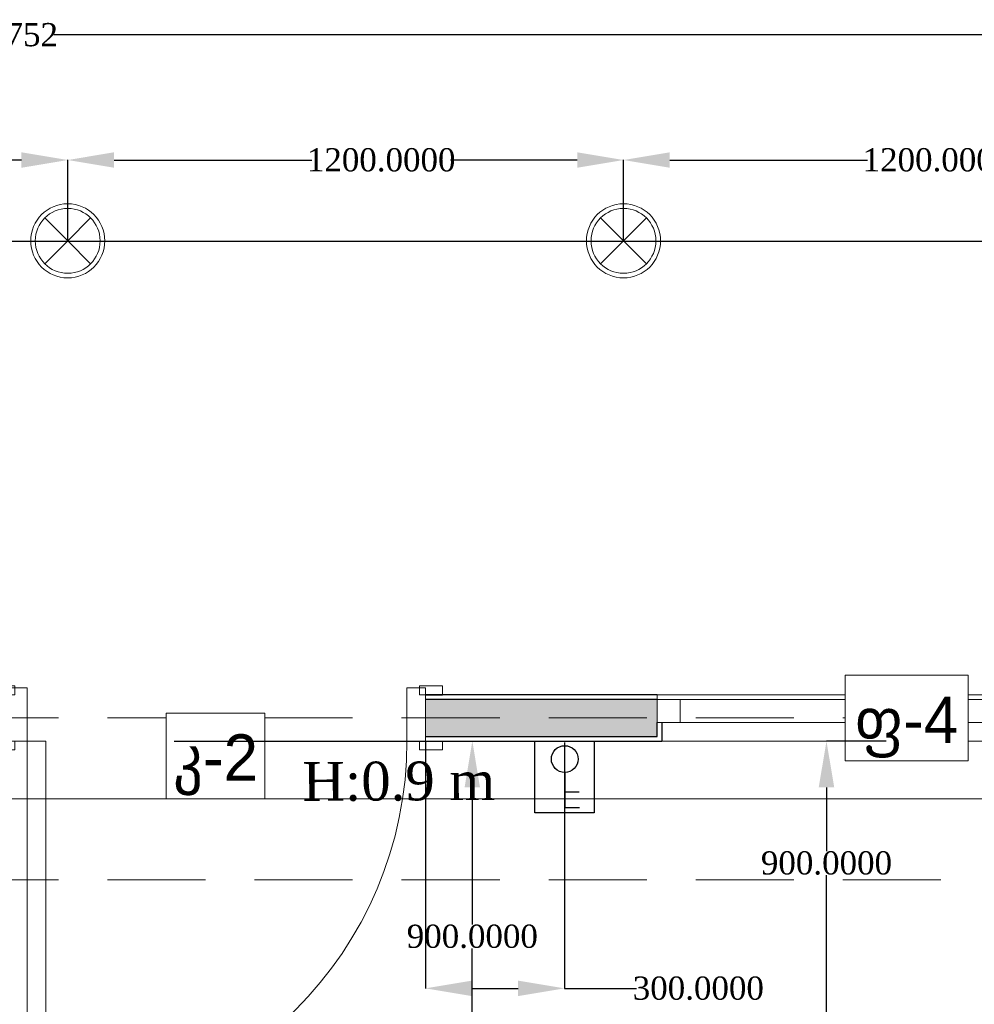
# Model space of a CAD drawing. Header units: millimetres. Extents: x 0 to 88385, y 0 to 41127.
# Tile 124 of 244: x 70392 to 72453, y 20220 to 22345. Entities that reach past the tile are written whole.
import ezdxf
from ezdxf.enums import TextEntityAlignment as Align

# ---------------------------------------------------------------- set-up
doc = ezdxf.new("R2010")
doc.units = ezdxf.units.MM
doc.header["$MEASUREMENT"] = 0
doc.set_wipeout_variables(frame=1)
doc.linetypes.add('Dot & Dashed', pattern=[670.277762, 317.5, -176.388889, 0, -176.388874])
doc.linetypes.add('Hidden', pattern=[317.5, 211.666667, -105.833333])
for name, color, linetype in [('- ავარიული განათება', 7, 'Continuous'), ('- განათება', 7, 'Continuous'), ('- საშტეფცელო როზეტები', 7, 'Continuous'), ('New_Structural - Bearing', 7, 'Continuous'), ('Structural - Bearing', 7, 'Continuous'), ('Structural - Grid', 7, 'Continuous')]:
    doc.layers.add(name, color=color, linetype=linetype)
for name, color, linetype, lineweight in [('New_Annotation - Text_Pen_No__20', 1, 'Continuous', 0), ('New_Archicad Doors_Pen_No__1', 7, 'Continuous', 13), ('New_Archicad Windows_Pen_No__1', 7, 'Continuous', 13), ('New_Structural - Bearing_Pen_No__1', 7, 'Continuous', 13)]:
    doc.layers.add(name, color=color, linetype=linetype, lineweight=lineweight)
for name, color, linetype, lineweight, true_color in [('New_Interior - Lamp_Pen_No__77', 7, 'Continuous', 20, 0xffeb28), ('New_Structural - Bearing_Pen_No__5', 7, 'Continuous', 25, 0x40a5ff), ('New_Structural - Bearing_Pen_No__57', 7, 'Continuous', 25, 0xdcd214), ('Structural - Bearing_Pen_No__81', 7, 'Continuous', 20, 0x6a6a6a), ('Structural - Grid_Pen_No__81', 7, 'Continuous', 20, 0x6a6a6a)]:
    doc.layers.add(name, color=color, linetype=linetype, lineweight=lineweight, true_color=true_color)
doc.styles.add('GENERATED_STYLE_2', font='txt')
doc.styles.get("Standard").update_dxf_attribs({"font": 'sylfaen.ttf'})
doc.dimstyles.get("Standard").update_dxf_attribs({"dimtxt": 0.18, "dimasz": 0.18, "dimexe": 0.18, "dimexo": 0.0625, "dimgap": 0.09, "dimtad": 0, "dimtih": 1, "dimtoh": 1, "dimdec": 4, "dimzin": 0, "dimdsep": 46, "dimtxsty": 'Standard', "dimcen": 0.09, "dimadec": 0, "dimazin": 0, "dimtfac": 1, "dimtdec": 4, "dimtofl": 0, "dimtmove": 0, "dimatfit": 3, "dimfxl": 1, "dimtolj": 1, "dimtzin": 0, "dimarcsym": 0})

# ---------------------------------------------------------------- blocks, each defined once
blk = doc.blocks.new('Window_2')
at = {"layer": 'New_Archicad Windows_Pen_No__1', "color": 7, "linetype": 'Continuous', "lineweight": 13}
for p, q in [((-500, 10), (500, 10)), ((-500, 10), (-500, 0)), ((-500, 0), (-450, 0)), ((-500, 0), (-500, -50)), ((-500, 0), (-500, -50)), ((-450, 0), (-450, -50)), ((-450, 0), (450, 0)), ((450, -50), (450, 0)), ((450, 0), (500, 0)), ((500, 10), (500, 0)), ((500, 0), (500, -50)), ((500, 0), (500, -50)), ((-450, -50), (-500, -50)), ((-490, -50), (-490, -90)), ((450, -50), (-450, -50)), ((500, -50), (450, -50)), ((490, -50), (490, -90)), ((-500, -90), (-490, -90)), ((-490, -90), (490, -90)), ((500, -90), (490, -90))]:
    blk.add_line(p, q, dxfattribs=at)
blk = doc.blocks.new('Door_3')
at = {"layer": 'New_Archicad Doors_Pen_No__1', "color": 7, "linetype": 'Continuous', "lineweight": 13}
for p, q in [((370, 0), (370, 820)), ((370, 820), (410, 820)), ((410, 820), (410, 0)), ((-487, 0), (-487, 19)), ((-487, 19), (-437, 19)), ((-437, 0), (-487, 0)), ((-450, 0), (-487, 0)), ((-450, 0), (-487, 0)), ((-410, 0), (-450, 0)), ((-450, 0), (-450, -115)), ((-450, 0), (-450, -10)), ((-450, 0), (-450, -10)), ((-437, 19), (-437, 0)), ((-410, -115), (-410, 0)), ((410, 0), (370, 0)), ((450, 0), (410, 0)), ((410, 0), (410, -115)), ((437, 19), (487, 19)), ((437, 0), (437, 19)), ((487, 0), (437, 0)), ((450, -115), (450, 0)), ((450, 0), (450, -10)), ((450, 0), (450, -10)), ((450, 0), (487, 0)), ((450, 0), (487, 0)), ((487, 19), (487, 0)), ((-450, -10), (-450, -90)), ((-450, -10), (-450, -90)), ((450, -10), (450, -90)), ((450, -10), (450, -90)), ((-487, -119), (-487, -100)), ((-487, -100), (-437, -100)), ((-450, -100), (-487, -100)), ((-450, -100), (-487, -100)), ((-450, -90), (-450, -100)), ((-450, -90), (-450, -100)), ((-437, -100), (-437, -119)), ((437, -100), (487, -100)), ((437, -119), (437, -100)), ((450, -90), (450, -100)), ((450, -90), (450, -100)), ((450, -100), (487, -100)), ((450, -100), (487, -100)), ((487, -100), (487, -119)), ((-437, -119), (-487, -119)), ((-450, -115), (-410, -115)), ((410, -115), (450, -115)), ((487, -119), (437, -119))]:
    blk.add_line(p, q, dxfattribs=at)
blk.add_arc((410, 0), 820, 90, 180, dxfattribs=at)
blk = doc.blocks.new('Wall_46', base_point=(2382.1, 20888))
at = {"layer": 'New_Structural - Bearing_Pen_No__57', "linetype": 'Continuous', "lineweight": 25, "true_color": 0xdcd214}
blk.add_hatch(color=52, dxfattribs=at).paths.add_polyline_path([(-12972.3, 20798), (-12472.3, 20798), (-12472.3, 20828), (-12472.3, 20878), (-12972.3, 20878)])
at = {"layer": 'New_Structural - Bearing_Pen_No__1', "color": 7, "linetype": 'Continuous', "lineweight": 13}
for p, q in [((-12972.3, 20878), (-12972.3, 20888)), ((-12972.3, 20798), (-12972.3, 20878)), ((-12472.3, 20888), (-12472.3, 20878)), ((-12472.3, 20878), (-12472.3, 20828)), ((-12472.3, 20828), (-12462.3, 20828)), ((-12972.3, 20788), (-12972.3, 20798))]:
    blk.add_line(p, q, dxfattribs=at)
at = {"layer": 'New_Structural - Bearing_Pen_No__5', "color": 161, "linetype": 'Continuous', "lineweight": 25, "true_color": 0x40a5ff}
for p, q in [((-12972.3, 20888), (-12935.3, 20888)), ((-12472.3, 20878), (-12972.3, 20878)), ((-12472.3, 20798), (-12472.3, 20828)), ((-12462.3, 20828), (-12462.3, 20788)), ((-12972.3, 20798), (-12472.3, 20798)), ((-12972.3, 20788), (-12935.3, 20788)), ((-12472.3, 20788), (-12462.3, 20788))]:
    blk.add_line(p, q, dxfattribs=at)
at = {"layer": 'New_Structural - Bearing_Pen_No__5', "color": 161, "linetype": 'Continuous', "lineweight": 25, "true_color": 0x40a5ff, "flags": 128}
for points in [[(-12472.3, 20888), (-12972.3, 20888)], [(-12972.3, 20788), (-12472.3, 20788)]]:
    blk.add_lwpolyline(points, dxfattribs=at)
at = {"layer": 'New_Archicad Doors_Pen_No__1', "color": 7, "linetype": 'Continuous', "lineweight": 13, "zscale": 1000, "rotation": 180}
blk.add_blockref('Door_3', (-13422.3, 20788), dxfattribs=at)
at = {"layer": 'New_Archicad Windows_Pen_No__1', "color": 7, "linetype": 'Continuous', "lineweight": 13, "zscale": 1000}
blk.add_blockref('Window_2', (-11972.3, 20878), dxfattribs=at)
blk = doc.blocks.new('Standard grid marker')
at = {"layer": 'Structural - Grid_Pen_No__81', "color": 251, "linetype": 'Continuous', "lineweight": 20, "true_color": 0x6a6a6a}
blk.add_line((1000, 0), (51328.1, 0), dxfattribs=at)
at = {"layer": 'Structural - Grid_Pen_No__81', "color": 251, "lineweight": 20, "true_color": 0x6a6a6a, "style": 'GENERATED_STYLE_2'}
for tag, p in [('AC_MarkerText_1_0', (-100, -144)), ('AC_MarkerText_1_1', (52428.1, -144))]:
    blk.add_attdef(tag, text='', height=100, rotation=180, dxfattribs=at).set_placement(p, align=Align.TOP_CENTER)
blk = doc.blocks.new('Beam_11', base_point=(-47008.8, 20663))
at = {"layer": 'Structural - Bearing_Pen_No__81', "color": 251, "linetype": 'Hidden', "lineweight": 20, "true_color": 0x6a6a6a}
for p, q in [((-16833.8, 20838), (-11183.8, 20838)), ((-16833.8, 20488), (-11183.8, 20488))]:
    blk.add_line(p, q, dxfattribs=at)
at = {"layer": 'Structural - Bearing_Pen_No__81', "color": 251, "linetype": 'Dot & Dashed', "lineweight": 20, "true_color": 0x6a6a6a}
blk.add_line((-47008.8, 20663), (991.2, 20663), dxfattribs=at)
blk = doc.blocks.new('Recessed Spot')
at = {"layer": 'New_Interior - Lamp_Pen_No__77', "color": 2, "linetype": 'Continuous', "lineweight": 20, "true_color": 0xffeb28}
for q in [(-49.5, 49.5), (49.5, 49.5), (-49.5, -49.5), (49.5, -49.5)]:
    blk.add_line((0, 0), q, dxfattribs=at)
at = {"layer": 'New_Interior - Lamp_Pen_No__77', "color": 2, "linetype": 'Continuous', "lineweight": 20, "true_color": 0xffeb28, "flags": 128}
blk.add_lwpolyline([(80, 0, 1), (-80, 0, 1)], format="xyb", close=True, dxfattribs=at)
at = {"layer": 'New_Interior - Lamp_Pen_No__77', "color": 2, "linetype": 'Continuous', "lineweight": 20, "true_color": 0xffeb28}
blk.add_circle((0, 0), 70, dxfattribs=at)
blk = doc.blocks.new('ორკლავიშა ჩამრთველლი იპ 22')
at = {"layer": '- განათება', "color": 6}
for points in [[(0.3, 352.8), (-106, 352.8)], [(0, 97.5), (0.3, 352.8)], [(0.1, 237.8), (-105.7, 237.8)]]:
    blk.add_lwpolyline(points, dxfattribs=at)
blk.add_circle((0, 0), 97.5, dxfattribs=at)
blk = doc.blocks.new('1 იანი ჩარჩო')
at = {"layer": '- განათება', "color": 5}
blk.add_lwpolyline([(-9864.2, 15374.2), (-9735.9, 15374.2), (-9735.9, 15219.2), (-9864.2, 15219.2)], close=True, dxfattribs=at)
blk = doc.blocks.new('*D605')
at = {"layer": '- საშტეფცელო როზეტები', "color": 0, "lineweight": -2, "transparency": 16777216}
for p, q in [((71268, 20787.9), (71268, 20253.8)), ((71568, 20784.9), (71568, 20253.8)), ((71368, 20254), (71468, 20254)), ((71568, 20254), (71723.6, 20254))]:
    blk.add_line(p, q, dxfattribs=at)
at = {"layer": '- საშტეფცელო როზეტები', "color": 0, "transparency": 16777216}
for points in [[(71368, 20270.7), (71368, 20237.3), (71268, 20254)], [(71468, 20270.7), (71468, 20237.3), (71568, 20254)]]:
    blk.add_solid(points, dxfattribs=at)
at = {"layer": 'Defpoints', "color": 0, "transparency": 16777216}
for p in [(71268, 20788), (71568, 20785), (71268, 20254)]:
    blk.add_point(p, dxfattribs=at)
at = {"layer": '- საშტეფცელო როზეტები', "color": 0, "transparency": 16777216, "insert": (71857.1, 20254), "char_height": 50, "attachment_point": 5}
blk.add_mtext('\\A1;{\\fSylfaen|b0|i0|c0|p18;300.0000}', dxfattribs=at)
blk = doc.blocks.new('*D959')
at = {"layer": '- განათება', "color": 0, "lineweight": -2, "transparency": 16777216}
for p, q in [((70725.4, 20788), (71369.3, 20788)), ((71369.1, 20688), (71369.1, 20391.7)), ((71369.1, 19988), (71369.1, 20340.3)), ((71072.9, 19888), (71369.3, 19888))]:
    blk.add_line(p, q, dxfattribs=at)
at = {"layer": '- განათება', "color": 0, "transparency": 16777216}
for points in [[(71352.4, 20688), (71385.7, 20688), (71369.1, 20788)], [(71352.4, 19988), (71385.7, 19988), (71369.1, 19888)]]:
    blk.add_solid(points, dxfattribs=at)
at = {"layer": 'Defpoints', "color": 0, "transparency": 16777216}
for p in [(70725.3, 20788), (71072.8, 19888), (71369.1, 19888)]:
    blk.add_point(p, dxfattribs=at)
at = {"layer": '- განათება', "color": 0, "transparency": 16777216, "insert": (71369.1, 20366), "char_height": 50, "attachment_point": 5}
blk.add_mtext('\\A1;{\\fSylfaen|b0|i0|c0|p18;900.0000}', dxfattribs=at)
blk = doc.blocks.new('*D963')
at = {"layer": '- განათება', "color": 0, "lineweight": -2, "transparency": 16777216}
for p, q in [((72263, 20788), (72133.6, 20788)), ((72133.8, 20688), (72133.8, 20550.1)), ((72133.8, 19988), (72133.8, 20498.7)), ((72372.8, 19888), (72133.6, 19888))]:
    blk.add_line(p, q, dxfattribs=at)
at = {"layer": '- განათება', "color": 0, "transparency": 16777216}
for points in [[(72117.1, 20688), (72150.5, 20688), (72133.8, 20788)], [(72117.1, 19988), (72150.5, 19988), (72133.8, 19888)]]:
    blk.add_solid(points, dxfattribs=at)
at = {"layer": 'Defpoints', "color": 0, "transparency": 16777216}
for p in [(72263.1, 20788), (72133.8, 19888), (72372.8, 19888)]:
    blk.add_point(p, dxfattribs=at)
at = {"layer": '- განათება', "color": 0, "transparency": 16777216, "insert": (72133.8, 20524.4), "char_height": 50, "attachment_point": 5}
blk.add_mtext('\\A1;{\\fSylfaen|b0|i0|c0|p18;900.0000}', dxfattribs=at)
blk = doc.blocks.new('*D1202')
at = {"layer": '- განათება', "color": 0, "lineweight": -2, "transparency": 16777216}
for p, q in [((69295.5, 21868), (69295.5, 22042.7)), ((69395.5, 22042.5), (69822.7, 22042.5)), ((70395.5, 22042.5), (70122, 22042.5)), ((70495.5, 21868), (70495.5, 22042.7))]:
    blk.add_line(p, q, dxfattribs=at)
at = {"layer": '- განათება', "color": 0, "transparency": 16777216}
for points in [[(69395.5, 22059.2), (69395.5, 22025.8), (69295.5, 22042.5)], [(70395.5, 22059.2), (70395.5, 22025.8), (70495.5, 22042.5)]]:
    blk.add_solid(points, dxfattribs=at)
at = {"layer": 'Defpoints', "color": 0, "transparency": 16777216}
for p in [(69295.5, 22042.5), (69295.5, 21868), (70495.5, 21868)]:
    blk.add_point(p, dxfattribs=at)
at = {"layer": '- განათება', "color": 0, "transparency": 16777216, "insert": (69972.3, 22042.5), "char_height": 50, "attachment_point": 5}
blk.add_mtext('\\A1;{\\fSylfaen|b0|i0|c0|p18;1200.0000}', dxfattribs=at)
blk = doc.blocks.new('*D1203')
at = {"layer": '- განათება', "color": 0, "lineweight": -2, "transparency": 16777216}
for p, q in [((70495.5, 21868), (70495.5, 22042.7)), ((70595.5, 22042.5), (71022.7, 22042.5)), ((71595.5, 22042.5), (71322, 22042.5)), ((71695.5, 21868), (71695.5, 22042.7))]:
    blk.add_line(p, q, dxfattribs=at)
at = {"layer": '- განათება', "color": 0, "transparency": 16777216}
for points in [[(70595.5, 22059.2), (70595.5, 22025.8), (70495.5, 22042.5)], [(71595.5, 22059.2), (71595.5, 22025.8), (71695.5, 22042.5)]]:
    blk.add_solid(points, dxfattribs=at)
at = {"layer": 'Defpoints', "color": 0, "transparency": 16777216}
for p in [(70495.5, 22042.5), (70495.5, 21868), (71695.5, 21868)]:
    blk.add_point(p, dxfattribs=at)
at = {"layer": '- განათება', "color": 0, "transparency": 16777216, "insert": (71172.3, 22042.5), "char_height": 50, "attachment_point": 5}
blk.add_mtext('\\A1;{\\fSylfaen|b0|i0|c0|p18;1200.0000}', dxfattribs=at)
blk = doc.blocks.new('*D1204')
at = {"layer": '- განათება', "color": 0, "lineweight": -2, "transparency": 16777216}
for p, q in [((71695.5, 21868), (71695.5, 22042.7)), ((71795.5, 22042.5), (72222.7, 22042.5)), ((72795.5, 22042.5), (72522, 22042.5)), ((72895.5, 21868), (72895.5, 22042.7))]:
    blk.add_line(p, q, dxfattribs=at)
at = {"layer": '- განათება', "color": 0, "transparency": 16777216}
for points in [[(71795.5, 22059.2), (71795.5, 22025.8), (71695.5, 22042.5)], [(72795.5, 22059.2), (72795.5, 22025.8), (72895.5, 22042.5)]]:
    blk.add_solid(points, dxfattribs=at)
at = {"layer": 'Defpoints', "color": 0, "transparency": 16777216}
for p in [(71695.5, 22042.5), (71695.5, 21868), (72895.5, 21868)]:
    blk.add_point(p, dxfattribs=at)
at = {"layer": '- განათება', "color": 0, "transparency": 16777216, "insert": (72372.3, 22042.5), "char_height": 50, "attachment_point": 5}
blk.add_mtext('\\A1;{\\fSylfaen|b0|i0|c0|p18;1200.0000}', dxfattribs=at)
blk = doc.blocks.new('*D1390')
at = {"layer": '- ავარიული განათება', "color": 0, "lineweight": -2, "transparency": 16777216}
for p, q in [((66236.6, 21944.5), (66236.6, 22312.9)), ((66336.6, 22312.7), (70162.7, 22312.7)), ((73131, 22312.7), (70465.4, 22312.7)), ((73231, 21944.5), (73231, 22312.9))]:
    blk.add_line(p, q, dxfattribs=at)
at = {"layer": '- ავარიული განათება', "color": 0, "transparency": 16777216}
for points in [[(66336.6, 22329.3), (66336.6, 22296), (66236.6, 22312.7)], [(73131, 22329.3), (73131, 22296), (73231, 22312.7)]]:
    blk.add_solid(points, dxfattribs=at)
at = {"layer": 'Defpoints', "color": 0, "transparency": 16777216}
for p in [(66236.6, 22312.7), (66236.6, 21944.4), (73231, 21944.4)]:
    blk.add_point(p, dxfattribs=at)
at = {"layer": '- ავარიული განათება', "color": 0, "transparency": 16777216, "insert": (70314, 22312.7), "char_height": 50, "attachment_point": 5}
blk.add_mtext('\\A1;{\\fSylfaen|b0|i0|c0|p18;6994.3752}', dxfattribs=at)

msp = doc.modelspace()

# ---------------------------------------------------------------- linework, layer by layer
at = {"layer": '- ავარიული განათება', "color": 3}
msp.add_lwpolyline([(73039.21746, 21866.46756), (66428.4045, 21866.46756)], dxfattribs=at)

# ---------------------------------------------------------------- block references
at = {"layer": '- განათება', "color": 2, "linetype": 'Continuous', "lineweight": 20, "true_color": 0xffeb28, "zscale": 1000}
for p in [(70495.48505, 21867.98097), (71695.48505, 21867.98097)]:
    msp.add_blockref('Recessed Spot', p, dxfattribs=at)
at = {"layer": '- განათება', "color": 6, "xscale": 0.2965673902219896, "yscale": 0.2965673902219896, "zscale": 0.2965673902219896, "rotation": 180}
msp.add_blockref('ორკლავიშა ჩამრთველლი იპ 22', (71568.73148, 20749.08939), dxfattribs=at)
at = {"layer": '- საშტეფცელო როზეტები', "color": 5, "rotation": 180}
msp.add_blockref('1 იანი ჩარჩო', (61767.93933, 36007.21705), dxfattribs=at)
at = {"layer": 'New_Structural - Bearing', "color": 7, "lineweight": 35}
msp.add_blockref('Wall_46', (86622.37834, 20887.98097), dxfattribs=at)
at = {"layer": 'Structural - Bearing', "color": 251, "lineweight": 20, "true_color": 0x6a6a6a}
msp.add_blockref('Beam_11', (37231.5059, 20662.98097), dxfattribs=at)
at = {"layer": 'Structural - Grid', "color": 8, "linetype": 'Continuous', "lineweight": 15, "zscale": 1000, "rotation": 180}
msp.add_blockref('Standard grid marker', (88184.57817, 20662.98097), dxfattribs=at)

# ---------------------------------------------------------------- texts
at = {"layer": '- განათება', "color": 5, "insert": (71002.23695, 20742.6234), "char_height": 83.9644685, "attachment_point": 1, "rotation": 0.31067434}
msp.add_mtext_dynamic_manual_height_columns('{\\fSylfaen|b0|i0|c0|p18;H:0.9 m}', width=710.9466492, gutter_width=1.70068, heights=[0], dxfattribs=at)

# ---------------------------------------------------------------- dimensions: what is measured, and where the dimension line sits
at = {"layer": '- ავარიული განათება', "color": 1}
dim = msp.add_linear_dim(base=(66236.62339, 22312.68), p1=(73230.99857, 21944.44838), p2=(66236.62339, 21944.44838), angle=180, text='{\\fSylfaen|b0|i0|c0|p18;<>}', dimstyle='Standard', override={"dimtxt": 50, "dimasz": 100}, dxfattribs=at)
dim.commit()
dim.dimension.update_dxf_attribs({"geometry": '*D1390', "text_midpoint": (70314.03686, 22312.68), "dimtype": 160})
at = {"layer": '- განათება', "color": 1}
for base, p1, p2, picture, middle in [((69295.48505, 22042.5), (70495.48505, 21867.98097), (69295.48505, 21867.98097), '*D1202', (69972.33574, 22042.5)), ((70495.48505, 22042.5), (71695.48505, 21867.98097), (70495.48505, 21867.98097), '*D1203', (71172.33574, 22042.5)), ((71695.48505, 22042.5), (72895.48505, 21867.98097), (71695.48505, 21867.98097), '*D1204', (72372.33574, 22042.5))]:
    dim = msp.add_linear_dim(base=base, p1=p1, p2=p2, angle=180, text='{\\fSylfaen|b0|i0|c0|p18;<>}', dimstyle='Standard', override={"dimtxt": 50, "dimasz": 100}, dxfattribs=at)
    dim.commit()
    dim.dimension.update_dxf_attribs({"geometry": picture, "text_midpoint": middle, "dimtype": 160})
at = {"layer": '- საშტეფცელო როზეტები', "color": 1}
dim = msp.add_linear_dim(base=(71268.00738, 20254), p1=(71568.00739, 20785.00982), p2=(71268.00738, 20787.98097), angle=180, text='{\\fSylfaen|b0|i0|c0|p18;<>}', dimstyle='Standard', override={"dimtxt": 50, "dimasz": 100}, dxfattribs=at)
dim.commit()
dim.dimension.update_dxf_attribs({"geometry": '*D605', "text_midpoint": (71857.05098, 20254), "dimtype": 160})

# ---------------------------------------------------------------- next in the draw order: wipeouts: each hides what was drawn before it
at = {"color": 1, "linetype": 'Continuous', "lineweight": 0, "ltscale": 120052.807748}
msp.add_wipeout([(72173.82607, 20745.55643), (72439.57162, 20745.55643), (72439.57162, 20930.40525), (72173.82607, 20930.40525)], dxfattribs=at).dxf.layer = 'New_Annotation - Text_Pen_No__20'
at = {"color": 1, "linetype": 'Continuous', "lineweight": 0, "ltscale": 123576.13596}
msp.add_wipeout([(70708.2642, 20662.98097), (70921.20967, 20662.98097), (70921.20967, 20847.83034), (70708.2642, 20847.83034)], dxfattribs=at).dxf.layer = 'New_Annotation - Text_Pen_No__20'

# ---------------------------------------------------------------- next in the draw order: linework, layer by layer
at = {"layer": 'New_Annotation - Text_Pen_No__20', "color": 1, "linetype": 'Continuous', "lineweight": 0, "flags": 128}
for points in [[(72173.82607, 20745.55643), (72439.57162, 20745.55643), (72439.57162, 20930.40525), (72173.82607, 20930.40525), (72173.82607, 20745.55643)], [(70708.2642, 20662.98097), (70921.20967, 20662.98097), (70921.20967, 20847.83034), (70708.2642, 20847.83034), (70708.2642, 20662.98097)]]:
    msp.add_lwpolyline(points, close=True, dxfattribs=at)

# ---------------------------------------------------------------- next in the draw order: texts
at = {"layer": 'New_Annotation - Text_Pen_No__20', "color": 1, "linetype": 'Continuous', "lineweight": 0, "char_height": 100, "attachment_point": 2, "style": 'GENERATED_STYLE_2'}
for s, insert in [('\\A1;{\\pqc;\\fBOG 2018|b0|i0|c0|p0;\\W1.000000;ფ-\\fBOG 2018|b0|i0|c0|p0;\\W1.000000;4}', (72306.69885, 20883.73859)), ('\\A1;{\\pqc;\\fBOG 2018|b0|i0|c0|p0;\\W1.000000;კ-\\fBOG 2018|b0|i0|c0|p0;\\W1.000000;2}', (70814.73693, 20802.47276))]:
    msp.add_mtext(s, dxfattribs=dict(at, insert=insert))

# ---------------------------------------------------------------- next in the draw order: dimensions: what is measured, and where the dimension line sits
at = {"layer": '- განათება', "color": 1}
for base, p1, p2, picture, middle in [((71369.0776, 19887.98097), (70725.32897, 20787.98097), (71072.81257, 19887.98097), '*D959', (71369.0776, 20366)), ((72133.80667, 19887.98097), (72263.0776, 20787.98097), (72372.81257, 19887.98097), '*D963', (72133.80667, 20524.37967))]:
    dim = msp.add_linear_dim(base=base, p1=p1, p2=p2, angle=270, text='{\\fSylfaen|b0|i0|c0|p18;<>}', dimstyle='Standard', override={"dimtxt": 50, "dimasz": 100}, dxfattribs=at)
    dim.commit()
    dim.dimension.update_dxf_attribs({"geometry": picture, "text_midpoint": middle, "dimtype": 160})

doc.saveas('drawing.dxf')
